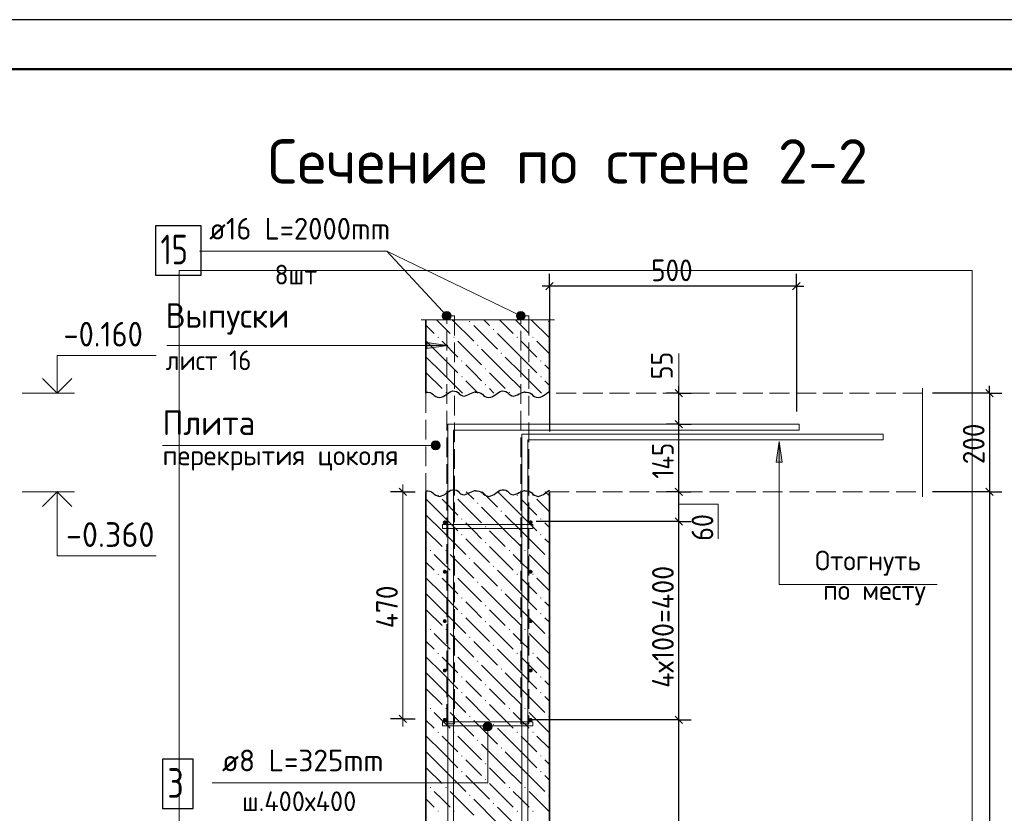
# Model space of a CAD drawing. Header units: millimetres. Extents: x 0 to 50400, y 0 to 35640.
# Tile 12 of 23: x 13249 to 25213, y 25993 to 35640. Entities that reach past the tile are written whole.
import ezdxf

# ---------------------------------------------------------------- set-up
doc = ezdxf.new("R2010")
doc.units = ezdxf.units.MM
doc.linetypes.add('______2', pattern=[324, 240, -84])
for name, color, linetype, lineweight in [('Standard', 7, 'Continuous', 25), ('Выпуски арматуры Г-обр.', 52, 'Continuous', 25), ('ЖБ Перекрытие верхний уровень', 7, 'Continuous', 35), ('ЖБ Пилон', 7, 'Continuous', 35), ('ЖБ Стена верхний уровень', 7, 'Continuous', 35), ('Заголовок чертежа', 7, 'Continuous', 25), ('Позиционная метка диаметр_ шаг', 7, 'Continuous', 13), ('Позиционная метка линия выноска', 7, 'Continuous', 13), ('Позиционная метка номер позиции', 7, 'Continuous', 13), ('Примечания', 7, 'Continuous', 13)]:
    doc.layers.add(name, color=color, linetype=linetype, lineweight=lineweight)
doc.layers.add('Размерная выноска', color=7, linetype='Continuous')
for name, color, linetype, true_color in [('Стена фоновая арматура У1', 7, '______2', 0xa0a0a0), ('Стена фоновая арматура Х1', 7, '______2', 0xa0a0a0), ('Стена фоновая затяжка С-обр.', 7, '______2', 0xa0a0a0)]:
    doc.layers.add(name, color=color, linetype=linetype, true_color=true_color)
doc.styles.add('ISOCPEUR', font='txt')

msp = doc.modelspace()

# ---------------------------------------------------------------- hatches: boundary and pattern name
at = {"layer": 'ЖБ Пилон', "linetype": 'Continuous', "lineweight": 18, "transparency": 33554687}
for points in [[(18710, 31971), (18718, 31979), (18726, 31971), (18718, 31963)], [(19670, 31971), (19678, 31979), (19686, 31971), (19678, 31963)], [(18998, 31875), (19006, 31883), (19014, 31875), (19006, 31867)], [(18326, 31779), (18334, 31787), (18342, 31779), (18334, 31771)], [(18518, 31779), (18526, 31787), (18534, 31779), (18526, 31771)], [(19286, 31779), (19294, 31787), (19302, 31779), (19294, 31771)], [(19478, 31779), (19486, 31787), (19494, 31779), (19486, 31771)], [(18806, 31683), (18814, 31691), (18822, 31683), (18814, 31675)], [(19094, 31587), (19102, 31595), (19110, 31587), (19102, 31579)], [(18614, 31491), (18622, 31499), (18630, 31491), (18622, 31483)], [(19574, 31491), (19582, 31499), (19590, 31491), (19582, 31483)], [(18902, 31395), (18910, 31403), (18918, 31395), (18910, 31387)], [(18614, 31299), (18622, 31307), (18630, 31299), (18622, 31291)], [(19574, 31299), (19582, 31307), (19590, 31299), (19582, 31291)], [(18230, 31107), (18238, 31115), (18246, 31107), (18240, 31101), (18236, 31101)], [(18422, 31107), (18430, 31115), (18438, 31107), (18432, 31101), (18428, 31101)], [(18902, 31203), (18910, 31211), (18918, 31203), (18910, 31195)], [(19190, 31107), (19198, 31115), (19206, 31107), (19200, 31101), (19196, 31101)], [(19382, 31107), (19390, 31115), (19398, 31107), (19392, 31101), (19388, 31101)]]:
    msp.add_hatch(color=7, dxfattribs=at).paths.add_polyline_path(points, flags=16)
at = {"layer": 'ЖБ Стена верхний уровень', "linetype": 'Continuous', "lineweight": 18, "transparency": 33554687}
for points in [[(18326, 29859), (18334, 29867), (18342, 29859), (18334, 29851)], [(18518, 29859), (18526, 29867), (18534, 29859), (18526, 29851)], [(19286, 29859), (19294, 29867), (19302, 29859), (19294, 29851)], [(19478, 29859), (19486, 29867), (19494, 29859), (19486, 29851)], [(18806, 29763), (18814, 29771), (18822, 29763), (18814, 29755)], [(19094, 29667), (19102, 29675), (19110, 29667), (19102, 29659)], [(18614, 29571), (18622, 29579), (18630, 29571), (18622, 29563)], [(19574, 29571), (19582, 29579), (19590, 29571), (19582, 29563)], [(18902, 29475), (18910, 29483), (18918, 29475), (18910, 29467)], [(18614, 29379), (18622, 29387), (18630, 29379), (18622, 29371)], [(19574, 29379), (19582, 29387), (19590, 29379), (19582, 29371)], [(18230, 29187), (18238, 29195), (18246, 29187), (18238, 29179)], [(18422, 29187), (18430, 29195), (18438, 29187), (18430, 29179)], [(18902, 29283), (18910, 29291), (18918, 29283), (18910, 29275)], [(19190, 29187), (19198, 29195), (19206, 29187), (19198, 29179)], [(19382, 29187), (19390, 29195), (19398, 29187), (19390, 29179)], [(18710, 29091), (18718, 29099), (18726, 29091), (18718, 29083)], [(19670, 29091), (19678, 29099), (19686, 29091), (19678, 29083)], [(18998, 28995), (19006, 29003), (19014, 28995), (19006, 28987)], [(18326, 28899), (18334, 28907), (18342, 28899), (18334, 28891)], [(18518, 28899), (18526, 28907), (18534, 28899), (18526, 28891)], [(19286, 28899), (19294, 28907), (19302, 28899), (19294, 28891)], [(19478, 28899), (19486, 28907), (19494, 28899), (19486, 28891)], [(18806, 28803), (18814, 28811), (18822, 28803), (18814, 28795)], [(19094, 28707), (19102, 28715), (19110, 28707), (19102, 28699)], [(18614, 28611), (18622, 28619), (18630, 28611), (18622, 28603)], [(19574, 28611), (19582, 28619), (19590, 28611), (19582, 28603)], [(18902, 28515), (18910, 28523), (18918, 28515), (18910, 28507)], [(18614, 28419), (18622, 28427), (18630, 28419), (18622, 28411)], [(19574, 28419), (19582, 28427), (19590, 28419), (19582, 28411)], [(18902, 28323), (18910, 28331), (18918, 28323), (18910, 28315)], [(18230, 28227), (18238, 28235), (18246, 28227), (18238, 28219)], [(18422, 28227), (18430, 28235), (18438, 28227), (18430, 28219)], [(18710, 28131), (18718, 28139), (18726, 28131), (18718, 28123)], [(19190, 28227), (19198, 28235), (19206, 28227), (19198, 28219)], [(19382, 28227), (19390, 28235), (19398, 28227), (19390, 28219)], [(19670, 28131), (19678, 28139), (19686, 28131), (19678, 28123)], [(18998, 28035), (19006, 28043), (19014, 28035), (19006, 28027)], [(18326, 27939), (18334, 27947), (18342, 27939), (18334, 27931)], [(18518, 27939), (18526, 27947), (18534, 27939), (18526, 27931)], [(19286, 27939), (19294, 27947), (19302, 27939), (19294, 27931)], [(19478, 27939), (19486, 27947), (19494, 27939), (19486, 27931)], [(18806, 27843), (18814, 27851), (18822, 27843), (18814, 27835)], [(18614, 27651), (18622, 27659), (18630, 27651), (18622, 27643)], [(19094, 27747), (19102, 27755), (19110, 27747), (19102, 27739)], [(19574, 27651), (19582, 27659), (19590, 27651), (19582, 27643)], [(18902, 27555), (18910, 27563), (18918, 27555), (18910, 27547)], [(18614, 27459), (18622, 27467), (18630, 27459), (18622, 27451)], [(19574, 27459), (19582, 27467), (19590, 27459), (19582, 27451)], [(18902, 27363), (18910, 27371), (18918, 27363), (18910, 27355)], [(18230, 27267), (18238, 27275), (18246, 27267), (18238, 27259)], [(18422, 27267), (18430, 27275), (18438, 27267), (18430, 27259)], [(18710, 27171), (18718, 27179), (18726, 27171), (18718, 27163)], [(19190, 27267), (19198, 27275), (19206, 27267), (19198, 27259)], [(19382, 27267), (19390, 27275), (19398, 27267), (19390, 27259)], [(19670, 27171), (19678, 27179), (19686, 27171), (19678, 27163)], [(18998, 27075), (19006, 27083), (19014, 27075), (19006, 27067)], [(18326, 26979), (18334, 26987), (18342, 26979), (18334, 26971)], [(18518, 26979), (18526, 26987), (18534, 26979), (18526, 26971)], [(19286, 26979), (19294, 26987), (19302, 26979), (19294, 26971)], [(19478, 26979), (19486, 26987), (19494, 26979), (19486, 26971)], [(18806, 26883), (18814, 26891), (18822, 26883), (18814, 26875)], [(18614, 26691), (18622, 26699), (18630, 26691), (18622, 26683)], [(19094, 26787), (19102, 26795), (19110, 26787), (19102, 26779)], [(19574, 26691), (19582, 26699), (19590, 26691), (19582, 26683)], [(18902, 26595), (18910, 26603), (18918, 26595), (18910, 26587)], [(18614, 26499), (18622, 26507), (18630, 26499), (18622, 26491)], [(19574, 26499), (19582, 26507), (19590, 26499), (19582, 26491)], [(18902, 26403), (18910, 26411), (18918, 26403), (18910, 26395)], [(18230, 26307), (18238, 26315), (18246, 26307), (18238, 26299)], [(18422, 26307), (18430, 26315), (18438, 26307), (18430, 26299)], [(18710, 26211), (18718, 26219), (18726, 26211), (18718, 26203)], [(19190, 26307), (19198, 26315), (19206, 26307), (19198, 26299)], [(19382, 26307), (19390, 26315), (19398, 26307), (19390, 26299)], [(19670, 26211), (19678, 26219), (19686, 26211), (19678, 26203)], [(18998, 26115), (19006, 26123), (19014, 26115), (19006, 26107)], [(18326, 26019), (18334, 26027), (18342, 26019), (18334, 26011)], [(18518, 26019), (18526, 26027), (18534, 26019), (18526, 26011)], [(19286, 26019), (19294, 26027), (19302, 26019), (19294, 26011)], [(19478, 26019), (19486, 26027), (19494, 26019), (19486, 26011)]]:
    msp.add_hatch(color=7, dxfattribs=at).paths.add_polyline_path(points, flags=16)
at = {"layer": 'Позиционная метка линия выноска', "linetype": 'Continuous', "lineweight": 13, "transparency": 33554687}
for points in [[(18426, 32093), (18387, 32056), (18386, 32029)], [(18426, 32093), (18386, 32029), (18454, 32092)], [(18454, 32092), (18386, 32029), (18399, 32004)], [(18387, 32056), (18426, 32093), (18402, 32080)], [(18454, 32092), (18399, 32004), (18478, 32077)], [(18478, 32077), (18399, 32004), (18422, 31989)], [(18478, 32077), (18422, 31989), (18491, 32052)], [(19285, 32036), (19308, 32085), (19290, 32064)], [(19308, 32085), (19285, 32036), (19294, 32010)], [(19308, 32085), (19294, 32010), (19334, 32094)], [(19334, 32094), (19294, 32010), (19315, 31992)], [(19334, 32094), (19315, 31992), (19362, 32089)], [(19362, 32089), (19315, 31992), (19342, 31987)], [(19362, 32089), (19342, 31987), (19383, 32070)], [(19383, 32070), (19342, 31987), (19368, 31996)], [(19383, 32070), (19368, 31996), (19392, 32044)], [(18491, 32052), (18422, 31989), (18450, 31988)], [(18491, 32052), (18450, 31988), (18490, 32024)], [(18490, 32024), (18450, 31988), (18475, 32001)], [(19392, 32044), (19368, 31996), (19387, 32017)], [(18276, 30418), (18276, 30511), (18257, 30492)], [(18303, 30411), (18303, 30519), (18276, 30511)], [(18303, 30411), (18276, 30511), (18276, 30418)], [(18330, 30418), (18330, 30511), (18303, 30519)], [(18330, 30418), (18303, 30519), (18303, 30411)], [(18350, 30438), (18350, 30492), (18330, 30511)], [(18350, 30438), (18330, 30511), (18330, 30418)], [(18257, 30438), (18257, 30492), (18249, 30465)], [(18276, 30418), (18257, 30492), (18257, 30438)], [(18350, 30492), (18350, 30438), (18357, 30465)], [(18882, 27048), (18990, 27048), (18983, 27075)], [(18882, 27048), (18983, 27075), (18890, 27075)], [(18890, 27021), (18990, 27048), (18882, 27048)], [(18890, 27075), (18983, 27075), (18963, 27095)], [(18890, 27075), (18963, 27095), (18909, 27095)], [(18890, 27021), (18983, 27021), (18990, 27048)], [(18909, 27095), (18963, 27095), (18936, 27102)], [(18909, 27002), (18983, 27021), (18890, 27021)], [(18909, 27002), (18963, 27002), (18983, 27021)], [(18963, 27002), (18909, 27002), (18936, 26994)]]:
    msp.add_hatch(color=7, dxfattribs=at).paths.add_polyline_path(points)
at = {"layer": 'Примечания', "linetype": 'Continuous', "lineweight": 13, "transparency": 33554687}
for points in [[(18198, 31643), (18450, 31679), (18198, 31715)], [(22513, 30261), (22477, 30513), (22441, 30261)]]:
    msp.add_hatch(color=7, dxfattribs=at).paths.add_polyline_path(points)
at = {"layer": 'Стена фоновая арматура У1', "linetype": 'Continuous', "lineweight": 13, "transparency": 33554687}
for points in [[(18438, 29529), (18436, 29539), (18431, 29546), (18423, 29552), (18414, 29553), (18405, 29552), (18397, 29546), (18392, 29539), (18390, 29529), (18392, 29520), (18397, 29512), (18405, 29507), (18414, 29505), (18423, 29507), (18431, 29512), (18436, 29520)], [(19482, 29529), (19480, 29539), (19475, 29546), (19467, 29552), (19458, 29553), (19449, 29552), (19441, 29546), (19436, 29539), (19434, 29529), (19436, 29520), (19441, 29512), (19449, 29507), (19458, 29505), (19467, 29507), (19475, 29512), (19480, 29520)], [(18438, 28929), (18436, 28939), (18431, 28946), (18423, 28952), (18414, 28953), (18405, 28952), (18397, 28946), (18392, 28939), (18390, 28929), (18392, 28920), (18397, 28912), (18405, 28907), (18414, 28905), (18423, 28907), (18431, 28912), (18436, 28920)], [(19482, 28929), (19480, 28939), (19475, 28946), (19467, 28952), (19458, 28953), (19449, 28952), (19441, 28946), (19436, 28939), (19434, 28929), (19436, 28920), (19441, 28912), (19449, 28907), (19458, 28905), (19467, 28907), (19475, 28912), (19480, 28920)], [(18438, 28329), (18436, 28339), (18431, 28346), (18423, 28352), (18414, 28353), (18405, 28352), (18397, 28346), (18392, 28339), (18390, 28329), (18392, 28320), (18397, 28312), (18405, 28307), (18414, 28305), (18423, 28307), (18431, 28312), (18436, 28320)], [(19482, 28329), (19480, 28339), (19475, 28346), (19467, 28352), (19458, 28353), (19449, 28352), (19441, 28346), (19436, 28339), (19434, 28329), (19436, 28320), (19441, 28312), (19449, 28307), (19458, 28305), (19467, 28307), (19475, 28312), (19480, 28320)], [(18438, 27729), (18436, 27739), (18431, 27746), (18423, 27752), (18414, 27753), (18405, 27752), (18397, 27746), (18392, 27739), (18390, 27729), (18392, 27720), (18397, 27712), (18405, 27707), (18414, 27705), (18423, 27707), (18431, 27712), (18436, 27720)], [(19482, 27729), (19480, 27739), (19475, 27746), (19467, 27752), (19458, 27753), (19449, 27752), (19441, 27746), (19436, 27739), (19434, 27729), (19436, 27720), (19441, 27712), (19449, 27707), (19458, 27705), (19467, 27707), (19475, 27712), (19480, 27720)], [(18438, 27129), (18436, 27139), (18431, 27146), (18423, 27152), (18414, 27153), (18405, 27152), (18397, 27146), (18392, 27139), (18390, 27129), (18392, 27120), (18397, 27112), (18405, 27107), (18414, 27105), (18423, 27107), (18431, 27112), (18436, 27120)], [(19482, 27129), (19480, 27139), (19475, 27146), (19467, 27152), (19458, 27153), (19449, 27152), (19441, 27146), (19436, 27139), (19434, 27129), (19436, 27120), (19441, 27112), (19449, 27107), (19458, 27105), (19467, 27107), (19475, 27112), (19480, 27120)]]:
    msp.add_hatch(color=7, dxfattribs=at).paths.add_polyline_path(points)

# ---------------------------------------------------------------- linework, layer by layer
at = {"layer": 'Standard', "color": 7, "linetype": 'Continuous', "lineweight": -3, "transparency": 33554687}
for p, q in [((19686, 32401), (19686, 32551)), ((22686, 32401), (22686, 32551)), ((19686, 32401), (19596, 32401)), ((19686, 32401), (19686, 32251)), ((19686, 32401), (19686, 30634)), ((22686, 32401), (19686, 32401)), ((22686, 32401), (22686, 32251)), ((22686, 32401), (22686, 30879)), ((22686, 32401), (22776, 32401)), ((21257, 31101), (21257, 31191)), ((25033, 31101), (25033, 31191)), ((21257, 31101), (21107, 31101)), ((21257, 31101), (21407, 31101)), ((21257, 31101), (21257, 31101)), ((21257, 30723), (21257, 31101)), ((25033, 31101), (24341, 31101)), ((25033, 31101), (24883, 31101)), ((25033, 31101), (25183, 31101)), ((21257, 30723), (21107, 30723)), ((21257, 30723), (21407, 30723)), ((21257, 30723), (21257, 30723)), ((21257, 29901), (21257, 30723)), ((17904, 29901), (17754, 29901)), ((17904, 29901), (18054, 29901)), ((17904, 29901), (17904, 29901)), ((21257, 29901), (21107, 29901)), ((21257, 29901), (21407, 29901)), ((21257, 29901), (21257, 29901)), ((21257, 29541), (21257, 29901)), ((25033, 29901), (24883, 29901)), ((25033, 29901), (25183, 29901)), ((25033, 29901), (25033, 13461)), ((21257, 29541), (21107, 29541)), ((21257, 29541), (21407, 29541)), ((21257, 27129), (21257, 29541)), ((17904, 27140), (17754, 27140)), ((17904, 27140), (18054, 27140)), ((17904, 27140), (17904, 27140)), ((21257, 27129), (21107, 27129)), ((21257, 27129), (21407, 27129))]:
    msp.add_line(p, q, dxfattribs=at)
at = {"layer": 'Standard', "color": 7, "linetype": 'Continuous', "lineweight": 25, "transparency": 33554687}
for p, q in [((19731, 32446), (19641, 32356)), ((22731, 32446), (22641, 32356)), ((21302, 31056), (21212, 31146)), ((24988, 31146), (25078, 31056)), ((21302, 30678), (21212, 30768)), ((21302, 29856), (21212, 29946)), ((24988, 29946), (25078, 29856)), ((21302, 29496), (21212, 29586)), ((21302, 27084), (21212, 27174))]:
    msp.add_line(p, q, dxfattribs=at)
at = {"layer": 'Standard', "color": 7, "linetype": 'Continuous', "lineweight": 13, "transparency": 33554687}
for p, q in [((21257, 31101), (21257, 31581)), ((13279, 31101), (13915, 31101)), ((17904, 29901), (17904, 29991)), ((13279, 29901), (13915, 29901)), ((17904, 27140), (17904, 27050))]:
    msp.add_line(p, q, dxfattribs=at)
at = {"layer": 'Standard', "color": 251, "linetype": 'Continuous', "lineweight": 25, "true_color": 0x656565, "transparency": 33554687}
for p, q in [((17949, 29856), (17859, 29946)), ((17949, 27095), (17859, 27185))]:
    msp.add_line(p, q, dxfattribs=at)
at = {"layer": 'Standard', "color": 7, "linetype": 'Continuous', "lineweight": 25, "transparency": 33554687}
msp.add_lwpolyline([(0, 0), (50400, 0), (50400, 35640), (0, 35640), (0, 0)], close=True, dxfattribs=at)
at = {"layer": 'Standard', "color": 7, "linetype": 'Continuous', "lineweight": 50, "transparency": 33554687}
msp.add_lwpolyline([(2400, 35040), (49800, 35040), (49800, 600), (2400, 600), (2400, 35040)], close=True, dxfattribs=at)
at = {"layer": 'Standard', "color": 254, "linetype": 'Continuous', "lineweight": 13, "true_color": 0xc4c4ff, "transparency": 33554687}
msp.add_lwpolyline([(15185, 9792), (24821, 9792), (24821, 32592), (15185, 32592), (15185, 9792)], dxfattribs=at)
at = {"layer": 'Standard', "color": 7, "linetype": 'Continuous', "lineweight": 13, "transparency": 33554687}
for points in [[(13706, 31101), (13706, 31557), (14906, 31557)], [(13706, 29901), (13706, 29121), (14906, 29121)], [(17904, 27140), (17904, 28122), (17904, 28122), (17904, 29901)], [(21257, 29751), (21737, 29751), (21737, 29331)]]:
    msp.add_lwpolyline(points, dxfattribs=at)
at = {"layer": 'Standard', "color": 7, "linetype": 'Continuous', "lineweight": 35, "transparency": 33554687}
for points in [[(13528, 31280), (13706, 31101), (13884, 31280)], [(13528, 29723), (13706, 29901), (13884, 29723)]]:
    msp.add_lwpolyline(points, dxfattribs=at)
at = {"layer": 'Standard', "color": 7, "linetype": 'Continuous', "lineweight": -3, "transparency": 33554687}
for points in [[(25033, 31101), (25033, 30116), (25033, 30116), (25033, 29901)], [(25033, 29901), (25013, 29901), (25013, 29901), (25013, 29901), (25013, 29901), (24341, 29901)], [(21257, 29541), (21237, 29541), (21237, 29541), (21226, 29541), (21226, 29541), (19525, 29541)], [(21257, 27129), (21237, 27129), (21237, 27129), (21237, 27129), (21237, 27129), (21227, 27129), (21227, 27129), (19458, 27129)], [(21257, 13941), (21257, 14449), (21257, 14449), (21257, 27129)]]:
    msp.add_lwpolyline(points, dxfattribs=at)
at = {"layer": 'Выпуски арматуры Г-обр.', "color": 7, "linetype": 'Continuous', "lineweight": 25, "transparency": 33554687}
msp.add_lwpolyline([(14901, 32534), (15453, 32534), (15453, 33134), (14901, 33134), (14901, 32534)], dxfattribs=at)
at = {"layer": 'Выпуски арматуры Г-обр.', "color": 251, "linetype": '______2', "lineweight": 13, "true_color": 0x656565, "transparency": 33554687}
for points in [[(18534, 32040), (18534, 27081), (18438, 27081), (18438, 32040), (18534, 32040)], [(18534, 32040), (18534, 27081), (18438, 27081), (18438, 32040), (18534, 32040)], [(19434, 32040), (19434, 27081), (19338, 27081), (19338, 32040), (19434, 32040)], [(19434, 32040), (19434, 27081), (19338, 27081), (19338, 32040), (19434, 32040)]]:
    msp.add_lwpolyline(points, dxfattribs=at)
at = {"layer": 'ЖБ Перекрытие верхний уровень', "color": 7, "linetype": '______2', "lineweight": 18, "transparency": 33554687}
for p, q in [((18186, 31101), (18186, 29901)), ((24221, 31101), (19686, 31101)), ((19686, 29901), (24221, 29901))]:
    msp.add_line(p, q, dxfattribs=at)
at = {"layer": 'ЖБ Пилон', "color": 7, "linetype": 'Continuous', "lineweight": 35, "transparency": 33554687}
for p, q in [((18186, 31992), (18186, 31101)), ((19686, 31101), (19686, 31992))]:
    msp.add_line(p, q, dxfattribs=at)
at = {"layer": 'ЖБ Пилон', "color": 9, "linetype": 'Continuous', "lineweight": 18, "true_color": 0xc7c7c7, "transparency": 33554687}
for p, q in [((18382, 31923), (18313, 31992)), ((18505, 31992), (18766, 31731)), ((18889, 31992), (18958, 31923)), ((19081, 31992), (19246, 31827)), ((19342, 31923), (19273, 31992)), ((19465, 31992), (19686, 31771)), ((18186, 31927), (18286, 31827)), ((18478, 31827), (18382, 31923)), ((18766, 31923), (19054, 31635)), ((19342, 31539), (19054, 31827)), ((19438, 31827), (19342, 31923)), ((18382, 31539), (18186, 31735)), ((18382, 31731), (18574, 31539)), ((18574, 31731), (18862, 31443)), ((19342, 31731), (19534, 31539)), ((19534, 31731), (19686, 31579)), ((19150, 31347), (18862, 31635)), ((18190, 31539), (18382, 31347)), ((18382, 31539), (18574, 31347)), ((19150, 31539), (19342, 31347)), ((19342, 31539), (19534, 31347)), ((18190, 31347), (18186, 31351)), ((18190, 31347), (18382, 31155)), ((18382, 31347), (18628, 31101)), ((18766, 31347), (18670, 31443)), ((18862, 31251), (18766, 31347)), ((18958, 31347), (19150, 31155)), ((19150, 31347), (19342, 31155)), ((19342, 31347), (19588, 31101)), ((19686, 31387), (19630, 31443)), ((18670, 31251), (18820, 31101)), ((19630, 31251), (19686, 31195)), ((18186, 31159), (18190, 31155)), ((18958, 31155), (19012, 31101))]:
    msp.add_line(p, q, dxfattribs=at)
at = {"layer": 'ЖБ Стена верхний уровень', "color": 7, "linetype": 'Continuous', "lineweight": 35, "transparency": 33554687}
for p, q in [((18186, 29901), (18186, 13461)), ((19686, 13461), (19686, 29901))]:
    msp.add_line(p, q, dxfattribs=at)
at = {"layer": 'ЖБ Стена верхний уровень', "color": 9, "linetype": 'Continuous', "lineweight": 18, "true_color": 0xc7c7c7, "transparency": 33554687}
for p, q in [((18382, 29619), (18186, 29815)), ((18382, 29811), (18574, 29619)), ((18574, 29811), (18862, 29523)), ((18676, 29901), (18766, 29811)), ((18868, 29901), (19054, 29715)), ((19342, 29619), (19060, 29901)), ((19342, 29811), (19534, 29619)), ((19534, 29811), (19686, 29659)), ((19636, 29901), (19686, 29851)), ((19150, 29427), (18862, 29715)), ((18190, 29619), (18382, 29427)), ((18382, 29619), (18574, 29427)), ((19150, 29619), (19342, 29427)), ((19342, 29619), (19534, 29427)), ((18766, 29427), (18670, 29523)), ((19686, 29467), (19630, 29523)), ((18190, 29427), (18186, 29431)), ((18190, 29427), (18382, 29235)), ((18382, 29427), (18670, 29139)), ((18670, 29331), (18958, 29043)), ((18862, 29331), (18766, 29427)), ((18958, 29427), (19150, 29235)), ((19150, 29427), (19342, 29235)), ((19342, 29427), (19630, 29139)), ((19630, 29331), (19686, 29275)), ((18186, 29239), (18190, 29235)), ((18958, 29235), (19246, 28947)), ((18382, 29043), (18286, 29139)), ((18478, 29139), (18766, 28851)), ((19342, 29043), (19246, 29139)), ((19438, 29139), (19686, 28891)), ((18186, 29047), (18286, 28947)), ((18478, 28947), (18382, 29043)), ((18766, 29043), (19054, 28755)), ((19438, 28947), (19342, 29043)), ((18382, 28659), (18186, 28855)), ((18382, 28851), (18574, 28659)), ((18574, 28851), (18862, 28563)), ((19342, 28659), (19054, 28947)), ((19342, 28851), (19534, 28659)), ((19534, 28851), (19686, 28699)), ((19150, 28467), (18862, 28755)), ((18190, 28659), (18382, 28467)), ((18382, 28659), (18574, 28467)), ((19150, 28659), (19342, 28467)), ((19342, 28659), (19534, 28467)), ((18766, 28467), (18670, 28563)), ((19686, 28507), (19630, 28563)), ((18190, 28467), (18186, 28471)), ((18190, 28467), (18382, 28275)), ((18382, 28467), (18670, 28179)), ((18670, 28371), (18958, 28083)), ((18862, 28371), (18766, 28467)), ((18958, 28467), (19150, 28275)), ((19150, 28467), (19342, 28275)), ((19342, 28467), (19630, 28179)), ((19630, 28371), (19686, 28315)), ((18186, 28279), (18190, 28275)), ((18958, 28275), (19246, 27987)), ((18382, 28083), (18286, 28179)), ((18478, 28179), (18766, 27891)), ((19342, 28083), (19246, 28179)), ((19438, 28179), (19686, 27931)), ((18186, 28087), (18286, 27987)), ((18478, 27987), (18382, 28083)), ((18766, 28083), (19054, 27795)), ((19438, 27987), (19342, 28083)), ((18382, 27699), (18186, 27895)), ((18382, 27891), (18574, 27699)), ((18574, 27891), (18862, 27603)), ((19342, 27699), (19054, 27987)), ((19342, 27891), (19534, 27699)), ((19534, 27891), (19686, 27739)), ((19150, 27507), (18862, 27795)), ((18190, 27699), (18382, 27507)), ((18382, 27699), (18574, 27507)), ((19150, 27699), (19342, 27507)), ((19342, 27699), (19534, 27507)), ((18766, 27507), (18670, 27603)), ((19686, 27547), (19630, 27603)), ((18190, 27507), (18186, 27511)), ((18190, 27507), (18382, 27315)), ((18382, 27507), (18670, 27219)), ((18670, 27411), (18958, 27123)), ((18862, 27411), (18766, 27507)), ((18958, 27507), (19150, 27315)), ((19150, 27507), (19342, 27315)), ((19342, 27507), (19630, 27219)), ((19630, 27411), (19686, 27355)), ((18186, 27319), (18190, 27315)), ((18958, 27315), (19246, 27027)), ((18382, 27123), (18286, 27219)), ((18478, 27219), (18766, 26931)), ((19342, 27123), (19246, 27219)), ((19438, 27219), (19686, 26971)), ((18186, 27127), (18286, 27027)), ((18478, 27027), (18382, 27123)), ((18766, 27123), (19054, 26835)), ((19438, 27027), (19342, 27123)), ((18382, 26739), (18186, 26935)), ((18382, 26931), (18574, 26739)), ((18574, 26931), (18862, 26643)), ((19342, 26739), (19054, 27027)), ((19342, 26931), (19534, 26739)), ((19534, 26931), (19686, 26779)), ((19150, 26547), (18862, 26835)), ((18190, 26739), (18382, 26547)), ((18382, 26739), (18574, 26547)), ((19150, 26739), (19342, 26547)), ((19342, 26739), (19534, 26547)), ((18766, 26547), (18670, 26643)), ((19686, 26587), (19630, 26643)), ((18190, 26547), (18186, 26551)), ((18190, 26547), (18382, 26355)), ((18382, 26547), (18670, 26259)), ((18670, 26451), (18958, 26163)), ((18862, 26451), (18766, 26547)), ((18958, 26547), (19150, 26355)), ((19150, 26547), (19342, 26355)), ((19342, 26547), (19630, 26259)), ((19630, 26451), (19686, 26395)), ((18186, 26359), (18190, 26355)), ((18958, 26355), (19246, 26067)), ((18382, 26163), (18286, 26259)), ((18478, 26259), (18766, 25971)), ((19342, 26163), (19246, 26259)), ((19438, 26259), (19686, 26011)), ((18186, 26167), (18286, 26067)), ((18478, 26067), (18382, 26163)), ((18766, 26163), (19054, 25875)), ((19438, 26067), (19342, 26163)), ((19342, 25779), (19054, 26067))]:
    msp.add_line(p, q, dxfattribs=at)
at = {"layer": 'Позиционная метка линия выноска', "color": 7, "linetype": 'Continuous', "lineweight": 13, "transparency": 33554687}
for p, q in [((17712, 32826), (19338, 32040)), ((18402, 32080), (18402, 32080)), ((18478, 32077), (18478, 32077)), ((19290, 32064), (19290, 32064)), ((19362, 32089), (19362, 32089)), ((18399, 32004), (18399, 32004)), ((18475, 32001), (18475, 32001)), ((19315, 31992), (19315, 31992)), ((19387, 32017), (19387, 32017)), ((18303, 30519), (18303, 30519)), ((18303, 30465), (14985, 30465)), ((18249, 30465), (18249, 30465)), ((18303, 30411), (18303, 30411)), ((18357, 30465), (18357, 30465)), ((18882, 27048), (18882, 27048)), ((18936, 27102), (18936, 27102)), ((18990, 27048), (18990, 27048)), ((18936, 26994), (18936, 26994))]:
    msp.add_line(p, q, dxfattribs=at)
for points in [[(15432, 32826), (17712, 32826), (18438, 32040)], [(15587, 26362), (18936, 26362), (18936, 27048)]]:
    msp.add_lwpolyline(points, dxfattribs=at)
for centre in [(18438, 32040), (19338, 32040), (18303, 30465), (18936, 27048)]:
    msp.add_circle(centre, 54, dxfattribs=at)
at = {"layer": 'Примечания', "color": 7, "linetype": 'Continuous', "lineweight": 13, "transparency": 33554687}
for p, q in [((18450, 31679), (18198, 31715)), ((18198, 31715), (18198, 31643)), ((15035, 31679), (18450, 31679)), ((18198, 31679), (18180, 31679)), ((18198, 31643), (18450, 31679)), ((18450, 31679), (18450, 31679)), ((18450, 31679), (18450, 31679)), ((18450, 31679), (18450, 31679)), ((22477, 30513), (22441, 30261)), ((22477, 28773), (22477, 30513)), ((22477, 30513), (22477, 30513)), ((22477, 30513), (22477, 30513)), ((22477, 30513), (22477, 30513)), ((22513, 30261), (22477, 30513)), ((22441, 30261), (22513, 30261)), ((22477, 30261), (22477, 30243)), ((24397, 28773), (22477, 28773))]:
    msp.add_line(p, q, dxfattribs=at)
at = {"layer": 'Примечания', "color": 7, "linetype": 'Continuous', "lineweight": 25, "transparency": 33554687}
for points in [[(18186, 31112), (18208, 31112), (18232, 31109), (18254, 31101), (18271, 31088), (18286, 31072), (18304, 31059), (18326, 31051), (18349, 31046), (18373, 31052), (18394, 31060), (18415, 31070), (18433, 31083), (18450, 31096), (18467, 31110), (18487, 31121), (18510, 31127), (18534, 31126), (18558, 31119), (18575, 31107), (18591, 31092), (18607, 31078), (18628, 31068), (18652, 31065), (18675, 31071), (18696, 31080), (18717, 31091), (18738, 31100), (18758, 31110), (18781, 31115), (18786, 31115)], [(18786, 31112), (18808, 31112), (18832, 31109), (18854, 31101), (18871, 31088), (18886, 31072), (18904, 31059), (18926, 31051), (18949, 31046), (18973, 31052), (18994, 31060), (19015, 31070), (19033, 31083), (19050, 31096), (19067, 31110), (19087, 31121), (19110, 31127), (19134, 31126), (19158, 31119), (19175, 31107), (19191, 31092), (19207, 31078), (19228, 31068), (19252, 31065), (19275, 31071), (19296, 31080), (19317, 31091), (19338, 31100), (19358, 31110), (19381, 31115), (19386, 31115)], [(19386, 31112), (19408, 31112), (19432, 31109), (19454, 31101), (19471, 31088), (19486, 31072), (19504, 31059), (19526, 31051), (19549, 31046), (19573, 31052), (19594, 31060), (19615, 31070), (19633, 31083), (19650, 31096), (19667, 31110), (19686, 31120)], [(18186, 29912), (18208, 29912), (18232, 29909), (18254, 29901), (18271, 29888), (18286, 29872), (18304, 29859), (18326, 29851), (18349, 29846), (18373, 29852), (18394, 29860), (18415, 29870), (18433, 29883), (18450, 29896), (18467, 29910), (18487, 29921), (18510, 29927), (18534, 29926), (18558, 29919), (18575, 29907), (18591, 29892), (18607, 29878), (18628, 29868), (18652, 29865), (18675, 29871), (18696, 29880), (18717, 29891), (18738, 29900), (18758, 29910), (18781, 29915), (18786, 29915)], [(18786, 29912), (18808, 29912), (18832, 29909), (18854, 29901), (18871, 29888), (18886, 29872), (18904, 29859), (18926, 29851), (18949, 29846), (18973, 29852), (18994, 29860), (19015, 29870), (19033, 29883), (19050, 29896), (19067, 29910), (19087, 29921), (19110, 29927), (19134, 29926), (19158, 29919), (19175, 29907), (19191, 29892), (19207, 29878), (19228, 29868), (19252, 29865), (19275, 29871), (19296, 29880), (19317, 29891), (19338, 29900), (19358, 29910), (19381, 29915), (19386, 29915)], [(19386, 29912), (19408, 29912), (19432, 29909), (19454, 29901), (19471, 29888), (19486, 29872), (19504, 29859), (19526, 29851), (19549, 29846), (19573, 29852), (19594, 29860), (19615, 29870), (19633, 29883), (19650, 29896), (19667, 29910), (19686, 29920)]]:
    msp.add_lwpolyline(points, dxfattribs=at)
at = {"layer": 'Размерная выноска', "color": 7, "linetype": 'Continuous', "lineweight": 13, "transparency": 33554687}
for p, q in [((19746, 31992), (18126, 31992)), ((24221, 29841), (24221, 31161))]:
    msp.add_line(p, q, dxfattribs=at)
at = {"layer": 'Стена фоновая арматура Х1', "color": 7, "linetype": 'Continuous', "lineweight": 18, "transparency": 33554687}
for points in [[(18450, 13461), (18450, 30723), (22722, 30723), (22722, 30651), (18522, 30651), (18522, 13461), (18450, 13461)], [(19350, 13461), (19350, 30603), (23742, 30603), (23742, 30531), (19422, 30531), (19422, 13461), (19350, 13461)]]:
    msp.add_lwpolyline(points, dxfattribs=at)
at = {"layer": 'Стена фоновая затяжка С-обр.', "color": 98, "linetype": 'Continuous', "lineweight": 13, "true_color": 0x005000, "transparency": 33554687}
for points in [[(18387, 29505), (19485, 29505), (19485, 29457), (18387, 29457), (18387, 29505)], [(18387, 27105), (19485, 27105), (19485, 27057), (18387, 27057), (18387, 27105)]]:
    msp.add_lwpolyline(points, dxfattribs=at)
at = {"layer": 'Стена фоновая затяжка С-обр.', "color": 7, "linetype": 'Continuous', "lineweight": 25, "transparency": 33554687}
msp.add_lwpolyline([(14985, 26050), (15357, 26050), (15357, 26650), (14985, 26650), (14985, 26050)], dxfattribs=at)

# ---------------------------------------------------------------- texts
at = {"layer": 'Standard', "color": 7, "linetype": 'Continuous', "lineweight": 25, "transparency": 33554687, "attachment_point": 7, "style": 'ISOCPEUR'}
for s, insert, char_height, width in [('\\W0.91;500', (20922, 32461), 264, 674.38), ('\\W0.90;-0.160', (13781, 31667), 300, 1214.13), ('\\W0.95;-0.360', (13811, 29231), 300, 1281.44)]:
    msp.add_mtext(s, dxfattribs=dict(at, insert=insert, char_height=char_height, width=width))
at = {"layer": 'Standard', "color": 7, "linetype": 'Continuous', "lineweight": 25, "transparency": 33554687, "char_height": 264, "attachment_point": 7, "rotation": 90, "style": 'ISOCPEUR'}
for s, insert, width in [('\\W0.87;55', (21185, 31269), 484.71), ('\\W0.91;200', (24973, 30237), 674.39), ('\\W0.83;145', (21197, 30062), 637.71), ('\\W0.87;60', (21677, 29306), 484.71), ('\\W0.94;4х100=400', (21197, 27517), 1786.17), ('\\W0.92;470', (17844, 28243), 701.33)]:
    msp.add_mtext(s, dxfattribs=dict(at, insert=insert, width=width))
at = {"layer": 'Standard', "color": 7, "linetype": 'Continuous', "lineweight": 18, "transparency": 33554687, "insert": (15951, 26019), "char_height": 240, "width": 1627.26, "attachment_point": 7, "style": 'ISOCPEUR'}
msp.add_mtext('\\W0.97;ш.400х400', dxfattribs=at)
at = {"layer": 'Выпуски арматуры Г-обр.', "color": 7, "linetype": 'Continuous', "lineweight": 13, "transparency": 33554687, "attachment_point": 7, "style": 'ISOCPEUR'}
for s, insert, char_height, width in [('\\W0.96;ø16 L=2000mm ', (15552, 32967), 264, 2580.62), ('\\W0.75;15', (14961, 32666), 360, 566.75)]:
    msp.add_mtext(s, dxfattribs=dict(at, insert=insert, char_height=char_height, width=width))
at = {"layer": 'Заголовок чертежа', "color": 7, "linetype": 'Continuous', "lineweight": 50, "transparency": 33554687, "insert": (16264, 33647), "char_height": 540, "width": 7713.79, "attachment_point": 7, "style": 'ISOCPEUR'}
msp.add_mtext('\\W0.99;Сечение по стене 2-2', dxfattribs=at)
at = {"layer": 'Позиционная метка диаметр_ шаг', "color": 7, "linetype": 'Continuous', "lineweight": 25, "transparency": 33554687, "attachment_point": 7, "style": 'ISOCPEUR'}
for s, insert, char_height, width in [('\\W0.95;Плита', (14985, 30591), 300, 1311.98), ('\\W0.98;перекрытия цоколя', (14985, 30159), 240, 3044.07)]:
    msp.add_mtext(s, dxfattribs=dict(at, insert=insert, char_height=char_height, width=width))
at = {"layer": 'Позиционная метка диаметр_ шаг', "color": 7, "linetype": 'Continuous', "lineweight": 18, "transparency": 33554687, "char_height": 240, "attachment_point": 7, "style": 'ISOCPEUR'}
for s, insert, width in [('\\W0.97;Отогнуть', (22914, 28881), 1579.28), ('\\W0.97;по месту', (23010, 28521), 1483.3)]:
    msp.add_mtext(s, dxfattribs=dict(at, insert=insert, width=width))
at = {"layer": 'Позиционная метка номер позиции', "color": 7, "linetype": 'Continuous', "lineweight": 18, "transparency": 33554687, "insert": (16347, 32421), "char_height": 240, "width": 710.84, "attachment_point": 7, "style": 'ISOCPEUR'}
msp.add_mtext('\\W0.93;8шт', dxfattribs=at)
at = {"layer": 'Позиционная метка номер позиции', "color": 7, "linetype": 'Continuous', "lineweight": 25, "transparency": 33554687, "attachment_point": 7, "style": 'ISOCPEUR'}
for s, insert, char_height, width in [('\\W0.96;Выпуски', (15022, 31812), 300, 1643.32), ('\\W0.92;лист 16', (15022, 31380), 240, 1238.2)]:
    msp.add_mtext(s, dxfattribs=dict(at, insert=insert, char_height=char_height, width=width))
at = {"layer": 'Стена фоновая затяжка С-обр.', "color": 7, "linetype": 'Continuous', "lineweight": 13, "transparency": 33554687, "attachment_point": 7, "style": 'ISOCPEUR'}
for s, insert, char_height, width in [('\\W0.98;ø8 L=325mm ', (15707, 26503), 264, 2266.23), ('\\W0.78;3', (15045, 26182), 360, 391.69)]:
    msp.add_mtext(s, dxfattribs=dict(at, insert=insert, char_height=char_height, width=width))

doc.saveas('drawing.dxf')
